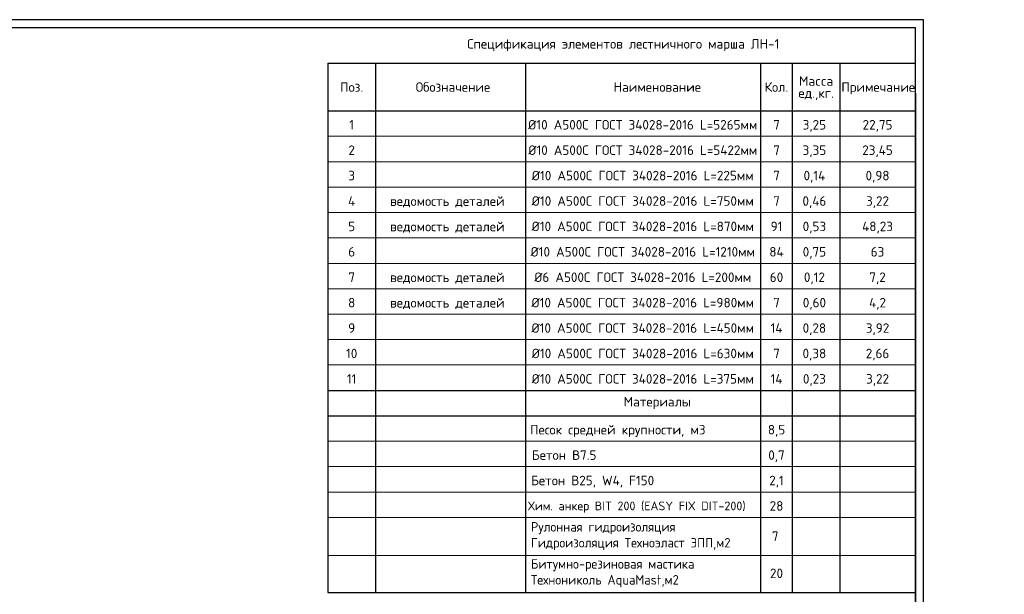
# Model space of a CAD drawing. Header units: millimetres. Extents: x 125896 to 2572636, y -120305 to 130347.
# Tile 81 of 256: x 323814 to 354815, y 49338 to 67429. Entities that reach past the tile are written whole.
import ezdxf
from ezdxf.enums import TextEntityAlignment as Align

# ---------------------------------------------------------------- set-up
doc = ezdxf.new("R2010")
doc.units = ezdxf.units.MM
doc.layers.add('11', color=7, linetype='Continuous')
doc.layers.add('Столовая - обозначения', color=7, linetype='Continuous')
doc.layers.add('Размеры', color=9, linetype='Continuous', lineweight=15)
doc.layers.add('ТЕКСТ', color=7, linetype='Continuous', lineweight=15)
doc.styles.add('GOST-2.304_Type-B', font='GOST Common.ttf')
doc.styles.get("Standard").update_dxf_attribs({"font": 'isocpeur.ttf'})
doc.styles.add('ГОСТ', font='isocpeur.ttf')

# ---------------------------------------------------------------- blocks, each defined once
blk = doc.blocks.new('Штамп')
at = {"layer": '11'}
for p, q in [((311470, 126228), (252070, 126228)), ((311470, 84178), (311470, 126228))]:
    blk.add_line(p, q, dxfattribs=at)
at = {"layer": '11', "lineweight": 30}
for p in [(254210, 125978), (311220, 84428)]:
    blk.add_line(p, (311220, 125978), dxfattribs=at)

msp = doc.modelspace()

# ---------------------------------------------------------------- linework, layer by layer
at = {"color": 18, "lineweight": 30, "true_color": 0x000000, "transparency": 33554687}
for p, q in [((333516.4, 66058.2), (352016.4, 66058.2)), ((333516.4, 66058.2), (333516.4, 49395.6)), ((335016.4, 66058.2), (335016.4, 49395.6)), ((339736.4, 66058.2), (339736.4, 49395.6)), ((347140, 66058.2), (347140, 49395.6)), ((348140, 66058.2), (348140, 49395.6)), ((349640, 66058.2), (349640, 49395.6)), ((352016.4, 65115.6), (352016.4, 53618.4)), ((333516.4, 64558.2), (352016.4, 64558.2)), ((352016.4, 63615.6), (352016.4, 38553.5)), ((333516.4, 55758.2), (352016.4, 55758.2)), ((333516.4, 54958.2), (352016.4, 54958.2)), ((352016.4, 51493.5), (352016.4, 41588.2)), ((333516.4, 49395.6), (352016.4, 49395.6))]:
    msp.add_line(p, q, dxfattribs=at)
at = {"layer": 'Размеры', "color": 18, "true_color": 0x000000}
for p, q in [((333516.4, 63758.2), (352016.4, 63758.2)), ((333516.4, 62958.2), (352016.4, 62958.2)), ((333516.4, 62158.2), (352016.4, 62158.2)), ((333516.4, 61358.2), (352016.4, 61358.2)), ((333516.4, 60558.2), (352016.4, 60558.2)), ((333516.4, 59758.2), (352016.4, 59758.2)), ((333516.4, 58958.2), (352016.4, 58958.2)), ((333516.4, 58158.2), (352016.4, 58158.2)), ((333516.4, 57358.2), (352016.4, 57358.2)), ((333516.4, 56558.2), (352016.4, 56558.2)), ((333516.4, 54158.2), (352016.4, 54158.2)), ((333516.4, 53358.2), (352016.4, 53358.2)), ((333516.4, 52558.2), (352016.4, 52558.2)), ((333516.4, 51758.2), (352016.4, 51758.2)), ((333516.4, 50560.9), (352016.4, 50560.9))]:
    msp.add_line(p, q, dxfattribs=at)

# ---------------------------------------------------------------- block references
at = {"layer": 'Столовая - обозначения', "color": 252, "lineweight": 20, "true_color": 0x939598}
msp.add_blockref('Штамп', (40796.7, -58798.4), dxfattribs=at)

# ---------------------------------------------------------------- texts
at = {"insert": (226281.3, 54484), "char_height": 250, "attachment_point": 1, "style": 'ГОСТ'}
msp.add_mtext_dynamic_manual_height_columns('\\A1;\\pi9384.38;{\\H1.5152x;\\P\\pi1250;Общие указания\\P\\pi250;}1.^IРабочая документация разработана в соответствии с заданием на проектирование, требованиями действующих технических регламентов, стандартов, сводов правил и других документов, содержащих установленные требования.\\P2.^IРабочая документация выполнена в соответствии со следующими нормативными и техническими документами:\\P-^IСП 20.13330.2016 "Нагрузки и Воздействия";\\P-^IСП 63.13330.2012 "Бетонные и железобетонные конструкции. Основные положения";\\P-^IСП 22.13330.2016 "Основания зданий и сооружений";\\P-^IСП 45.13330.2012 "Земляные сооружения, основания и фундаменты".\\P3.   За относительную отметку 0,000 принята отметка чистого пола первого этажа.\\P4.^IПеречень видов работ, для которых необходимо составлять акты освидетельствования скрытых работ:\\P-^Iармирование конструкций;\\P-^Iосвидетельствование опалубки перед бетонированием;\\P-^Iвыполнение сварочных работ;\\P-^Iотбор контрольных проб бетона;\\P-^Iсоответствие законченных железобетонных конструкций проекту с отображением качества работ;\\P-^Iустройство монолитных конструкций, выполняемых в зимнее время;  \\P\\pi0;  -    устройство гидроизоляции;\\P\\pi250;-^Iуплотнение грунтов и обратную засыпку.\\PЗапрещается выполнение последующих работ при отсутствии актов освидетельствования предшествующих скрытых работ во всех случаях.\\P\\pi0;        5. Проект рассчитан на производство работ в период положительных температур. В случае выполнения работ при отрицательных температурах необходимо выполнять требования СНиП часть 3 по производству работ и ППР.\\P        6. При минимальной температуре воздуха до минус 15°С допускается: выдерживание бетона в конструкции методом термоса, при предварительном разогреве бетонной смеси, форсированный электроразогрев бетона в конструкции с повторным уплотнением.\\P\\pi250;При минимальной температуре воздуха до минус 25°С допускается: обогрев бетона в греющей опалубке с помощью низкотемпературных электронагревателей, электродный сквозной прогрев бетона, электрообогрев с помощью греющего провода.\\P\\pi0;7. При отрицательной температуре воздуха уплотнение грунта обратной засыпки в траншеях должно \\Pосуществляться до достижения коэффициента уплотнения 0,98. \\PВремя уплотнения грунта в зависимости от температуры воздуха: \\P\\pi250;-^Iпри t{\\H0.7x;\\So^ ;}-5, 90-120 минут; при t{\\H0.7x;\\So^ ;\\H1.42857x;-10, 60-90 минут; }при t{\\H0.7x;\\So^ ;\\H1.42857x;-20, 40-60 минут; }при t{\\H0.7x;\\So^ ;\\H1.42857x;-30, 20-30 минут;\\P\\pi0;Работы по выполнению насыпей и обратных засыпок при отрицательных температурах должны производить с учетом следующих требований:\\P\\pi250;-^Iподготовку поверхности (основания) насыпи и обратных засыпок следует выполнять с полным удалением снега, льда, промерзшего слоя слабого и пучинистого грунта на всю его глубину;\\P-^Iотсыпку в насыпь и обратные засыпки грунтов необходимо производить при их природной влажности и в талом состоянии с содержанием комьев мерзлого грунта, не превышающим требований, приведенных в приложении М СП 45.13330.2017. Свод правил. Земляные сооружения, основания и фундаменты., и, как правило, на не промерзшие ранее отсыпанные и уплотненные слои. В отдельных случаях при согласовании с автором проекта допускается грунты отсыпать на непучинистые грунты, промерзшие на глубину не более 15 см;\\P-^Iпри пониженной влажности отсыпанных грунтов для их уплотнения следует применять более тяжелое грунтоуплотняющее оборудование; \\P-^Iработы по отсыпке и уплотнению каждого слоя должны выполнять в течение одной рабочей смены; - при выполнении насыпей из глинистых грунтов при обильном снеговыпадении все работы должны быть прекращены; - перерывы в работах по выполнению насыпей и обратных засыпок допускаются только при условиях, что за время перерыва глубина промерзания ранее уплотненных пучинистых грунтов не превысит 15 см или на время перерыва ранее уплотненные грунты утепляются специальными средствами (например, маловлажным рыхлым грунтом, который в последующем удаляется); - все работы по отсыпке грунтов и их уплотнению выполняют с повышенной интенсивностью.}', width=20474.372, gutter_width=5800, heights=[24436.9], dxfattribs=at)
at = {"layer": 'ТЕКСТ', "lineweight": 25}
for s, height, p in [('Спецификация элементов лестничного марша ЛН-1', 300, (342815.8, 66667.9, -3.4)), ('Поз.', 300, (334266.4, 65308.2)), ('Обозначение', 300, (337455.7, 65308.2)), ('Наименование', 300, (343890, 65308.2)), ('Кол.', 300, (347640, 65308.2)), ('Macca', 300, (348890, 65498.2)), ('Примечание', 300, (350845.2, 65308.2)), ('ед.,кг.', 300, (348890, 65118.2)), ('1', 300, (334266.4, 64120.9)), ('%%C10 A500С ГОСТ 34028-2016 L=5265мм', 300, (343430, 64120.9)), ('7', 300, (347642.3, 64120.9)), ('3,25', 300, (348835.2, 64120.9)), ('22,75', 300, (350823.3, 64120.9)), ('2', 300, (334266.4, 63320.9)), ('%%C10 A500С ГОСТ 34028-2016 L=5422мм', 300, (343430, 63320.9)), ('7', 300, (347642.3, 63320.9)), ('3,35', 300, (348835.2, 63320.9)), ('23,45', 300, (350823.3, 63320.9)), ('3', 300, (334266.4, 62520.9)), ('%%C10 A500С ГОСТ 34028-2016 L=225мм', 300, (343430, 62520.9)), ('7', 300, (347642.3, 62520.9)), ('0,14', 300, (348835.2, 62520.9)), ('0,98', 300, (350823.3, 62520.9)), ('4', 300, (334266.4, 61720.9)), ('ведомость деталей', 300, (337278.2, 61716.2)), ('%%C10 A500С ГОСТ 34028-2016 L=750мм', 300, (343430, 61720.9)), ('7', 300, (347642.3, 61720.9)), ('0,46', 300, (348835.2, 61720.9)), ('3,22', 300, (350823.3, 61720.9)), ('ведомость деталей', 300, (337278.2, 60916.2)), ('%%C10 A500С ГОСТ 34028-2016 L=870мм', 300, (343430, 60920.9)), ('91', 300, (347642.3, 60920.9)), ('0,53', 300, (348835.2, 60920.9)), ('48,23', 300, (350823.3, 60920.9)), ('5', 300, (334266.4, 60920.9)), ('6', 300, (334266.4, 60120.9)), ('%%C10 A500С ГОСТ 34028-2016 L=1210мм', 300, (343430, 60120.9)), ('84', 300, (347642.3, 60120.9)), ('0,75', 300, (348835.2, 60120.9)), ('63', 300, (350823.3, 60120.9)), ('7', 300, (334266.4, 59320.9)), ('ведомость деталей', 300, (337278.2, 59316.2)), ('%%C6 A500С ГОСТ 34028-2016 L=200мм', 300, (343430, 59320.9)), ('60', 300, (347642.3, 59320.9)), ('0,12', 300, (348835.2, 59320.9)), ('7,2', 300, (350823.3, 59320.9)), ('8', 300, (334266.4, 58520.9)), ('ведомость деталей', 300, (337278.2, 58516.2)), ('%%C10 A500С ГОСТ 34028-2016 L=980мм', 300, (343430, 58520.9)), ('7', 300, (347642.3, 58520.9)), ('0,60', 300, (348835.2, 58520.9)), ('4,2', 300, (350823.3, 58520.9)), ('9', 300, (334266.4, 57720.9)), ('%%C10 A500С ГОСТ 34028-2016 L=450мм', 300, (343430, 57720.9)), ('14', 300, (347642.3, 57720.9)), ('0,28', 300, (348835.2, 57720.9)), ('3,92', 300, (350823.3, 57720.9)), ('10', 300, (334266.4, 56920.9)), ('%%C10 A500С ГОСТ 34028-2016 L=630мм', 300, (343430, 56920.9)), ('7', 300, (347642.3, 56920.9)), ('0,38', 300, (348835.2, 56920.9)), ('2,66', 300, (350823.3, 56920.9)), ('11', 300, (334266.4, 56120.9)), ('%%C10 A500С ГОСТ 34028-2016 L=375мм', 300, (343430, 56120.9)), ('14', 300, (347642.3, 56120.9)), ('0,23', 300, (348835.2, 56120.9)), ('3,22', 300, (350823.3, 56120.9)), ('Материалы', 300, (343890, 55401.6)), ('Песок средней крупности, м3', 300, (342645.8, 54520.9)), ('8,5', 300, (347642.3, 54520.9)), ('Бетон В7.5', 300, (340957.4, 53720.9)), ('0,7', 300, (347642.3, 53720.9)), ('Бетон В25, W4, F150', 300, (341853.1, 52920.9)), ('2,1', 300, (347642.3, 52920.9)), ('Хим. анкер BIT 200 (EASY FIX DIT-200)', 275, (343244.4, 52120.9)), ('28', 300, (347642.3, 52120.9)), ('7', 300, (347601.3, 51165.8)), ('20', 300, (347642.3, 49998.4))]:
    msp.add_text(s, height=height, dxfattribs=at).set_placement(p, align=Align.MIDDLE_CENTER)
at = {"layer": 'ТЕКСТ', "ltscale": 100, "char_height": 300, "width": 18254.641, "attachment_point": 1, "style": 'GOST-2.304_Type-B'}
for s, insert in [('\\pt7200;Рулонная гидроизоляция \\PГидроизоляция Техноэласт ЭПП,м2', (339907.8, 51612)), ('Битумно-резиновая мастика \\PТехнониколь AquaMast,м2', (339907.8, 50444.6))]:
    msp.add_mtext(s, dxfattribs=dict(at, insert=insert))

doc.saveas('drawing.dxf')
